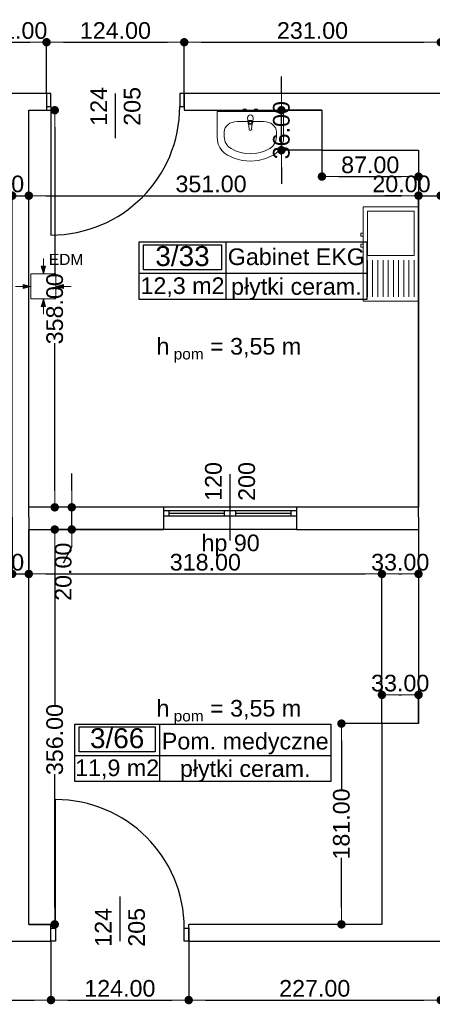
# Model space of a CAD drawing. Header units: millimetres. Extents: x -175445 to -20415, y -559200 to 231527.
# Tile 182 of 256: x -113392 to -109677, y -105187 to -96310. Entities that reach past the tile are written whole.
import ezdxf
from ezdxf.enums import TextEntityAlignment as Align

# ---------------------------------------------------------------- set-up
doc = ezdxf.new("R2010")
doc.units = ezdxf.units.MM
doc.header["$MEASUREMENT"] = 0
for name, color, linetype in [('Drzwi', 7, 'Continuous'), ('Linia', 7, 'Continuous'), ('Obiekt', 7, 'Continuous'), ('Okno', 7, 'Continuous'), ('Strefa', 7, 'Continuous'), ('Słup', 7, 'Continuous'), ('Tekst', 7, 'Continuous'), ('Wymiary', 63, 'Continuous'), ('Ściana', 7, 'Continuous')]:
    doc.layers.add(name, color=color, linetype=linetype)
doc.styles.add('Arial', font='txt')
doc.styles.add('Times new roman', font='txt')
doc.dimstyles.new('GENERATED_STYLE__1', dxfattribs={"dimtxt": 150, "dimasz": 152, "dimexe": 0.18, "dimexo": 0, "dimgap": 0.09, "dimtad": 1, "dimtih": 1, "dimtoh": 1, "dimlfac": 0.1, "dimzin": 0, "dimdsep": 46, "dimtxsty": 'Arial', "dimblk": 'ARROWHEAD_11', "dimblk1": 'ARROWHEAD_11', "dimblk2": 'ARROWHEAD_11', "dimcen": 0.09, "dimclrd": 114, "dimclre": 114, "dimclrt": 114, "dimazin": 0, "dimtfac": 1, "dimtdec": 4, "dimtmove": 0, "dimatfit": 3, "dimfxl": 1, "dimtolj": 1, "dimtzin": 0, "dimarcsym": 0})
doc.dimstyles.new('GENERATED_STYLE__3', dxfattribs={"dimtxt": 150, "dimasz": 152, "dimexe": 0.18, "dimexo": 0, "dimgap": 0.09, "dimtad": 1, "dimlfac": 0.1, "dimzin": 0, "dimdsep": 46, "dimtxsty": 'Arial', "dimblk": 'ARROWHEAD_11', "dimblk1": 'ARROWHEAD_11', "dimblk2": 'ARROWHEAD_11', "dimcen": 0.09, "dimclrd": 114, "dimclre": 114, "dimclrt": 114, "dimazin": 0, "dimtfac": 1, "dimtdec": 4, "dimtmove": 2, "dimatfit": 3, "dimfxl": 1, "dimtolj": 1, "dimtzin": 0, "dimarcsym": 0})

# ---------------------------------------------------------------- blocks, each defined once
blk = doc.blocks.new('Gabinet EKG_3_33_35', base_point=(-105844.2, 30319.6))
at = {"layer": 'Strefa'}
for p, q in [((-106623.2, 30602.5), (-104572.7, 30602.5)), ((-106623.2, 30083.9), (-106623.2, 30602.5)), ((-106584.3, 30576.6), (-105883.1, 30576.6)), ((-106584.3, 30350.3), (-106584.3, 30576.6)), ((-105883.1, 30576.6), (-105883.1, 30350.3)), ((-105844.2, 30602.5), (-105844.2, 30083.9)), ((-104572.7, 30602.5), (-104572.7, 30083.9)), ((-106623.2, 30319.6), (-104572.7, 30319.6)), ((-105883.1, 30350.3), (-106584.3, 30350.3)), ((-104572.7, 30083.9), (-106623.2, 30083.9))]:
    blk.add_line(p, q, dxfattribs=at)
at = {"layer": 'Strefa', "style": 'Arial'}
for tag, height, p in [('ROOM_NUMBER', 180, (-106233.7, 30474.6)), ('ROOM_NAME', 150, (-105208.4, 30468.4)), ('ROOM_CALC_AREA', 150, (-106233.7, 30207.6)), ('floor_f', 150, (-105208.4, 30200.5))]:
    blk.add_attdef(tag, text='', height=height, dxfattribs=at).set_placement(p, align=Align.MIDDLE_CENTER)
blk = doc.blocks.new('Pom. medyczne_3_66_68', base_point=(-106440.6, 25973))
at = {"layer": 'Strefa'}
for p, q in [((-107203.8, 26255.8), (-104896.9, 26255.8)), ((-107203.8, 25737.2), (-107203.8, 26255.8)), ((-107165.7, 26229.9), (-106478.8, 26229.9)), ((-107165.7, 26003.6), (-107165.7, 26229.9)), ((-106478.8, 26229.9), (-106478.8, 26003.6)), ((-106440.6, 26255.8), (-106440.6, 25737.2)), ((-104896.9, 26255.8), (-104896.9, 25737.2)), ((-107203.8, 25973), (-104896.9, 25973)), ((-106478.8, 26003.6), (-107165.7, 26003.6)), ((-104896.9, 25737.2), (-107203.8, 25737.2))]:
    blk.add_line(p, q, dxfattribs=at)
at = {"layer": 'Strefa', "style": 'Arial'}
for tag, height, p in [('ROOM_NUMBER', 180, (-106822.2, 26127.9)), ('ROOM_NAME', 150, (-105668.8, 26101.4)), ('ROOM_CALC_AREA', 150, (-106822.2, 25860.9)), ('floor_f', 150, (-105668.8, 25853.9))]:
    blk.add_attdef(tag, text='', height=height, dxfattribs=at).set_placement(p, align=Align.MIDDLE_CENTER)
blk = doc.blocks.new('ARROWHEAD_11')
at = {"color": 0, "linetype": 'Continuous', "lineweight": 0}
blk.add_line((0, 0), (-1, 0), dxfattribs=at)
at = {"color": 0, "linetype": 'Continuous', "lineweight": 0, "const_width": 0.25, "flags": 128}
blk.add_lwpolyline([(-0.125, 0, 1), (0.125, 0, 1)], format="xyb", close=True, dxfattribs=at)
blk = doc.blocks.new('*D3596')
at = {"layer": 'Defpoints', "color": 0}
for p in [(-113150.7, -96513.6), (-113660.7, -96976.6), (-113150.7, -96976.6)]:
    blk.add_point(p, dxfattribs=at)
at = {"layer": 'Wymiary', "color": 114, "lineweight": -2}
for p, q in [((-113660.7, -96976.6), (-113660.7, -96513.5)), ((-113508.7, -96513.6), (-113302.7, -96513.6)), ((-113150.7, -96976.6), (-113150.7, -96513.5))]:
    blk.add_line(p, q, dxfattribs=at)
at = {"layer": 'Wymiary', "color": 114, "lineweight": -2, "xscale": 152, "yscale": 152, "zscale": 152, "rotation": 180}
blk.add_blockref('ARROWHEAD_11', (-113660.7, -96513.6), dxfattribs=at)
at = {"layer": 'Wymiary', "color": 114, "lineweight": -2, "xscale": 152, "yscale": 152, "zscale": 152}
blk.add_blockref('ARROWHEAD_11', (-113150.7, -96513.6), dxfattribs=at)
at = {"layer": 'Wymiary', "color": 114, "lineweight": 13, "insert": (-113405.7, -96408.6), "char_height": 150, "attachment_point": 5, "style": 'Arial'}
blk.add_mtext('\\A1;51.00', dxfattribs=at)
blk = doc.blocks.new('*D3597')
at = {"layer": 'Defpoints', "color": 0}
for p in [(-111910.7, -96513.6), (-113150.7, -96976.6), (-111910.7, -96976.6)]:
    blk.add_point(p, dxfattribs=at)
at = {"layer": 'Wymiary', "color": 114, "lineweight": -2}
for p, q in [((-113150.7, -96976.6), (-113150.7, -96513.5)), ((-112998.7, -96513.6), (-112062.7, -96513.6)), ((-111910.7, -96976.6), (-111910.7, -96513.5))]:
    blk.add_line(p, q, dxfattribs=at)
at = {"layer": 'Wymiary', "color": 114, "lineweight": -2, "xscale": 152, "yscale": 152, "zscale": 152, "rotation": 180}
blk.add_blockref('ARROWHEAD_11', (-113150.7, -96513.6), dxfattribs=at)
at = {"layer": 'Wymiary', "color": 114, "lineweight": -2, "xscale": 152, "yscale": 152, "zscale": 152}
blk.add_blockref('ARROWHEAD_11', (-111910.7, -96513.6), dxfattribs=at)
at = {"layer": 'Wymiary', "color": 114, "lineweight": 13, "insert": (-112530.7, -96408.6), "char_height": 150, "attachment_point": 5, "style": 'Arial'}
blk.add_mtext('\\A1;124.00', dxfattribs=at)
blk = doc.blocks.new('*D3598')
at = {"layer": 'Defpoints', "color": 0}
for p in [(-109600.7, -96513.6), (-111910.7, -96976.6), (-109600.7, -96976.6)]:
    blk.add_point(p, dxfattribs=at)
at = {"layer": 'Wymiary', "color": 114, "lineweight": -2}
for p, q in [((-111910.7, -96976.6), (-111910.7, -96513.5)), ((-111758.7, -96513.6), (-109752.7, -96513.6)), ((-109600.7, -96976.6), (-109600.7, -96513.5))]:
    blk.add_line(p, q, dxfattribs=at)
at = {"layer": 'Wymiary', "color": 114, "lineweight": -2, "xscale": 152, "yscale": 152, "zscale": 152, "rotation": 180}
blk.add_blockref('ARROWHEAD_11', (-111910.7, -96513.6), dxfattribs=at)
at = {"layer": 'Wymiary', "color": 114, "lineweight": -2, "xscale": 152, "yscale": 152, "zscale": 152}
blk.add_blockref('ARROWHEAD_11', (-109600.7, -96513.6), dxfattribs=at)
at = {"layer": 'Wymiary', "color": 114, "lineweight": 13, "insert": (-110755.7, -96408.6), "char_height": 150, "attachment_point": 5, "style": 'Arial'}
blk.add_mtext('\\A1;231.00', dxfattribs=at)
blk = doc.blocks.new('*D3632')
at = {"layer": 'Defpoints', "color": 0}
for p in [(-113310.7, -97896.9), (-113460.7, -100796.6), (-113310.7, -100796.6)]:
    blk.add_point(p, dxfattribs=at)
at = {"layer": 'Wymiary', "color": 114, "lineweight": -2}
for p, q in [((-113612.7, -97896.9), (-113764.7, -97896.9)), ((-113460.7, -100796.6), (-113460.7, -97896.7)), ((-113460.7, -97896.9), (-113310.7, -97896.9)), ((-113310.7, -100796.6), (-113310.7, -97896.7)), ((-113158.7, -97896.9), (-113006.7, -97896.9))]:
    blk.add_line(p, q, dxfattribs=at)
at = {"layer": 'Wymiary', "color": 114, "lineweight": -2, "xscale": 152, "yscale": 152, "zscale": 152}
blk.add_blockref('ARROWHEAD_11', (-113460.7, -97896.9), dxfattribs=at)
at = {"layer": 'Wymiary', "color": 114, "lineweight": -2, "xscale": 152, "yscale": 152, "zscale": 152, "rotation": 180}
blk.add_blockref('ARROWHEAD_11', (-113310.7, -97896.9), dxfattribs=at)
at = {"layer": 'Wymiary', "color": 114, "lineweight": 13, "insert": (-113614.6, -97791.9), "char_height": 150, "attachment_point": 5, "style": 'Arial'}
blk.add_mtext('\\A1;15.00', dxfattribs=at)
blk = doc.blocks.new('*D3633')
at = {"layer": 'Defpoints', "color": 0}
for p in [(-109800.7, -97896.9), (-113310.7, -100796.6), (-109800.7, -100796.6)]:
    blk.add_point(p, dxfattribs=at)
at = {"layer": 'Wymiary', "color": 114, "lineweight": -2}
for p, q in [((-113310.7, -100796.6), (-113310.7, -97896.7)), ((-113158.7, -97896.9), (-109952.7, -97896.9)), ((-109800.7, -100796.6), (-109800.7, -97896.7))]:
    blk.add_line(p, q, dxfattribs=at)
at = {"layer": 'Wymiary', "color": 114, "lineweight": -2, "xscale": 152, "yscale": 152, "zscale": 152, "rotation": 180}
blk.add_blockref('ARROWHEAD_11', (-113310.7, -97896.9), dxfattribs=at)
at = {"layer": 'Wymiary', "color": 114, "lineweight": -2, "xscale": 152, "yscale": 152, "zscale": 152}
blk.add_blockref('ARROWHEAD_11', (-109800.7, -97896.9), dxfattribs=at)
at = {"layer": 'Wymiary', "color": 114, "lineweight": 13, "insert": (-111669.6, -97791.9), "char_height": 150, "attachment_point": 5, "style": 'Arial'}
blk.add_mtext('\\A1;351.00', dxfattribs=at)
blk = doc.blocks.new('*D3634')
at = {"layer": 'Defpoints', "color": 0}
for p in [(-109600.7, -97896.9), (-109800.7, -100796.6), (-109600.7, -100796.6)]:
    blk.add_point(p, dxfattribs=at)
at = {"layer": 'Wymiary', "color": 114, "lineweight": -2}
for p, q in [((-109952.7, -97896.9), (-110104.7, -97896.9)), ((-109800.7, -100796.6), (-109800.7, -97896.7)), ((-109800.7, -97896.9), (-109600.7, -97896.9)), ((-109600.7, -100796.6), (-109600.7, -97896.7)), ((-109448.7, -97896.9), (-109296.7, -97896.9))]:
    blk.add_line(p, q, dxfattribs=at)
at = {"layer": 'Wymiary', "color": 114, "lineweight": -2, "xscale": 152, "yscale": 152, "zscale": 152}
blk.add_blockref('ARROWHEAD_11', (-109800.7, -97896.9), dxfattribs=at)
at = {"layer": 'Wymiary', "color": 114, "lineweight": -2, "xscale": 152, "yscale": 152, "zscale": 152, "rotation": 180}
blk.add_blockref('ARROWHEAD_11', (-109600.7, -97896.9), dxfattribs=at)
at = {"layer": 'Wymiary', "color": 114, "lineweight": 13, "insert": (-109954.6, -97791.9), "char_height": 150, "attachment_point": 5, "style": 'Arial'}
blk.add_mtext('\\A1;20.00', dxfattribs=at)
blk = doc.blocks.new('*D3654')
at = {"layer": 'Defpoints', "color": 0}
for p in [(-111035.5, -97126.6), (-110670.7, -97126.6), (-110670.7, -97486.6)]:
    blk.add_point(p, dxfattribs=at)
at = {"layer": 'Wymiary', "color": 114, "lineweight": -2}
for p, q in [((-111035.5, -96974.6), (-111035.5, -96822.6)), ((-110670.7, -97126.6), (-111035.7, -97126.6)), ((-111035.5, -97486.6), (-111035.5, -97126.6)), ((-110670.7, -97486.6), (-111035.7, -97486.6)), ((-111035.5, -97638.6), (-111035.5, -97790.6))]:
    blk.add_line(p, q, dxfattribs=at)
at = {"layer": 'Wymiary', "color": 114, "lineweight": -2, "xscale": 152, "yscale": 152, "zscale": 152}
for p, rotation in [((-111035.5, -97126.6), 270), ((-111035.5, -97486.6), 90)]:
    blk.add_blockref('ARROWHEAD_11', p, dxfattribs=dict(at, rotation=rotation))
at = {"layer": 'Wymiary', "color": 114, "lineweight": 13, "insert": (-111035.5, -97306.6), "char_height": 150, "attachment_point": 5, "rotation": 90, "style": 'Arial'}
blk.add_mtext('\\A1;36.00', dxfattribs=at)
blk = doc.blocks.new('*D3655')
at = {"layer": 'Defpoints', "color": 0}
for p in [(-110670.7, -97486.6), (-109800.7, -97486.6), (-109800.7, -97724.6)]:
    blk.add_point(p, dxfattribs=at)
at = {"layer": 'Wymiary', "color": 114, "lineweight": -2}
for p, q in [((-110670.7, -97486.6), (-110670.7, -97724.8)), ((-109800.7, -97486.6), (-109800.7, -97724.8)), ((-110518.7, -97724.6), (-109952.7, -97724.6))]:
    blk.add_line(p, q, dxfattribs=at)
at = {"layer": 'Wymiary', "color": 114, "lineweight": -2, "xscale": 152, "yscale": 152, "zscale": 152, "rotation": 180}
blk.add_blockref('ARROWHEAD_11', (-110670.7, -97724.6), dxfattribs=at)
at = {"layer": 'Wymiary', "color": 114, "lineweight": -2, "xscale": 152, "yscale": 152, "zscale": 152}
blk.add_blockref('ARROWHEAD_11', (-109800.7, -97724.6), dxfattribs=at)
at = {"layer": 'Wymiary', "color": 114, "lineweight": 13, "insert": (-110235.7, -97619.6), "char_height": 150, "attachment_point": 5, "style": 'Arial'}
blk.add_mtext('\\A1;87.00', dxfattribs=at)
blk = doc.blocks.new('*D3682')
at = {"layer": 'Defpoints', "color": 0}
for p in [(-113460.7, -100796.6), (-113310.7, -100796.6), (-113310.7, -101307.3)]:
    blk.add_point(p, dxfattribs=at)
at = {"layer": 'Wymiary', "color": 114, "lineweight": -2}
for p, q in [((-113460.7, -100796.6), (-113460.7, -101307.5)), ((-113310.7, -100796.6), (-113310.7, -101307.5)), ((-113612.7, -101307.3), (-113764.7, -101307.3)), ((-113460.7, -101307.3), (-113310.7, -101307.3)), ((-113158.7, -101307.3), (-113006.7, -101307.3))]:
    blk.add_line(p, q, dxfattribs=at)
at = {"layer": 'Wymiary', "color": 114, "lineweight": -2, "xscale": 152, "yscale": 152, "zscale": 152}
blk.add_blockref('ARROWHEAD_11', (-113460.7, -101307.3), dxfattribs=at)
at = {"layer": 'Wymiary', "color": 114, "lineweight": -2, "xscale": 152, "yscale": 152, "zscale": 152, "rotation": 180}
blk.add_blockref('ARROWHEAD_11', (-113310.7, -101307.3), dxfattribs=at)
at = {"layer": 'Wymiary', "color": 114, "lineweight": 13, "insert": (-113614.6, -101202.3), "char_height": 150, "attachment_point": 5, "style": 'Arial'}
blk.add_mtext('\\A1;15.00', dxfattribs=at)
blk = doc.blocks.new('*D3683')
at = {"layer": 'Defpoints', "color": 0}
for p in [(-113310.7, -100796.6), (-110130.7, -101307.3), (-110130.7, -102656.6)]:
    blk.add_point(p, dxfattribs=at)
at = {"layer": 'Wymiary', "color": 114, "lineweight": -2}
for p, q in [((-113310.7, -100796.6), (-113310.7, -101307.5)), ((-113158.7, -101307.3), (-110282.7, -101307.3)), ((-110130.7, -102656.6), (-110130.7, -101307.1))]:
    blk.add_line(p, q, dxfattribs=at)
at = {"layer": 'Wymiary', "color": 114, "lineweight": -2, "xscale": 152, "yscale": 152, "zscale": 152, "rotation": 180}
blk.add_blockref('ARROWHEAD_11', (-113310.7, -101307.3), dxfattribs=at)
at = {"layer": 'Wymiary', "color": 114, "lineweight": -2, "xscale": 152, "yscale": 152, "zscale": 152}
blk.add_blockref('ARROWHEAD_11', (-110130.7, -101307.3), dxfattribs=at)
at = {"layer": 'Wymiary', "color": 114, "lineweight": 13, "insert": (-111720.7, -101202.3), "char_height": 150, "attachment_point": 5, "style": 'Arial'}
blk.add_mtext('\\A1;318.00', dxfattribs=at)
blk = doc.blocks.new('*D3684')
at = {"layer": 'Defpoints', "color": 0}
for p in [(-109800.7, -100796.6), (-109800.7, -101307.3), (-110130.7, -102656.6)]:
    blk.add_point(p, dxfattribs=at)
at = {"layer": 'Wymiary', "color": 114, "lineweight": -2}
for p, q in [((-109800.7, -100796.6), (-109800.7, -101307.5)), ((-110130.7, -102656.6), (-110130.7, -101307.1)), ((-109978.7, -101307.3), (-109952.7, -101307.3))]:
    blk.add_line(p, q, dxfattribs=at)
at = {"layer": 'Wymiary', "color": 114, "lineweight": -2, "xscale": 152, "yscale": 152, "zscale": 152, "rotation": 180}
blk.add_blockref('ARROWHEAD_11', (-110130.7, -101307.3), dxfattribs=at)
at = {"layer": 'Wymiary', "color": 114, "lineweight": -2, "xscale": 152, "yscale": 152, "zscale": 152}
blk.add_blockref('ARROWHEAD_11', (-109800.7, -101307.3), dxfattribs=at)
at = {"layer": 'Wymiary', "color": 114, "lineweight": 13, "insert": (-109965.7, -101202.3), "char_height": 150, "attachment_point": 5, "style": 'Arial'}
blk.add_mtext('\\A1;33.00', dxfattribs=at)
blk = doc.blocks.new('*D3716')
at = {"layer": 'Defpoints', "color": 0}
for p in [(-113076.9, -100906.6), (-111455.7, -100906.6), (-113310.7, -104466.6)]:
    blk.add_point(p, dxfattribs=at)
at = {"layer": 'Wymiary', "color": 114, "lineweight": -2}
for p, q in [((-111455.7, -100906.6), (-113077.1, -100906.6)), ((-113076.9, -101058.6), (-113076.9, -102489.3)), ((-113076.9, -104314.6), (-113076.9, -103111.6)), ((-113310.7, -104466.6), (-113076.7, -104466.6))]:
    blk.add_line(p, q, dxfattribs=at)
at = {"layer": 'Wymiary', "color": 114, "lineweight": -2, "xscale": 152, "yscale": 152, "zscale": 152}
for p, rotation in [((-113076.9, -100906.6), 90), ((-113076.9, -104466.6), 270)]:
    blk.add_blockref('ARROWHEAD_11', p, dxfattribs=dict(at, rotation=rotation))
at = {"layer": 'Wymiary', "color": 114, "lineweight": 13, "insert": (-113076.9, -102800.4), "char_height": 150, "attachment_point": 5, "rotation": 90, "style": 'Arial'}
blk.add_mtext('\\A1;356.00', dxfattribs=at)
blk = doc.blocks.new('*D3717')
at = {"layer": 'Defpoints', "color": 0}
for p in [(-112923.6, -100706.6), (-111455.7, -100706.6), (-111455.7, -100906.6)]:
    blk.add_point(p, dxfattribs=at)
at = {"layer": 'Wymiary', "color": 114, "lineweight": -2}
for p, q in [((-112923.6, -100554.6), (-112923.6, -100402.6)), ((-111455.7, -100706.6), (-112923.7, -100706.6)), ((-112923.6, -100906.6), (-112923.6, -100706.6)), ((-111455.7, -100906.6), (-112923.7, -100906.6)), ((-112923.6, -101058.6), (-113000.2, -101210.6))]:
    blk.add_line(p, q, dxfattribs=at)
at = {"layer": 'Wymiary', "color": 114, "lineweight": -2, "xscale": 152, "yscale": 152, "zscale": 152}
for p, rotation in [((-112923.6, -100706.6), 270), ((-112923.6, -100906.6), 90)]:
    blk.add_blockref('ARROWHEAD_11', p, dxfattribs=dict(at, rotation=rotation))
at = {"layer": 'Wymiary', "color": 114, "lineweight": 13, "insert": (-113000.2, -101287.3), "char_height": 150, "attachment_point": 5, "rotation": 90, "style": 'Arial'}
blk.add_mtext('\\A1;20.00', dxfattribs=at)
blk = doc.blocks.new('*D3718')
at = {"layer": 'Defpoints', "color": 0}
for p in [(-113310.7, -97126.6), (-113076.9, -97126.6), (-111455.7, -100706.6)]:
    blk.add_point(p, dxfattribs=at)
at = {"layer": 'Wymiary', "color": 114, "lineweight": -2}
for p, q in [((-113310.7, -97126.6), (-113076.7, -97126.6)), ((-113076.9, -97278.6), (-113076.9, -98605.5)), ((-113076.9, -100554.6), (-113076.9, -99227.7)), ((-111455.7, -100706.6), (-113077.1, -100706.6))]:
    blk.add_line(p, q, dxfattribs=at)
at = {"layer": 'Wymiary', "color": 114, "lineweight": -2, "xscale": 152, "yscale": 152, "zscale": 152}
for p, rotation in [((-113076.9, -97126.6), 90), ((-113076.9, -100706.6), 270)]:
    blk.add_blockref('ARROWHEAD_11', p, dxfattribs=dict(at, rotation=rotation))
at = {"layer": 'Wymiary', "color": 114, "lineweight": 13, "insert": (-113076.9, -98916.6), "char_height": 150, "attachment_point": 5, "rotation": 90, "style": 'Arial'}
blk.add_mtext('\\A1;358.00', dxfattribs=at)
blk = doc.blocks.new('*D3719')
at = {"layer": 'Defpoints', "color": 0}
for p in [(-109800.7, -102397.4), (-110130.7, -102656.6), (-109800.7, -102656.6)]:
    blk.add_point(p, dxfattribs=at)
at = {"layer": 'Wymiary', "color": 114, "lineweight": -2}
for p, q in [((-110130.7, -102656.6), (-110130.7, -102397.2)), ((-109978.7, -102397.4), (-109952.7, -102397.4)), ((-109800.7, -102656.6), (-109800.7, -102397.2))]:
    blk.add_line(p, q, dxfattribs=at)
at = {"layer": 'Wymiary', "color": 114, "lineweight": -2, "xscale": 152, "yscale": 152, "zscale": 152, "rotation": 180}
blk.add_blockref('ARROWHEAD_11', (-110130.7, -102397.4), dxfattribs=at)
at = {"layer": 'Wymiary', "color": 114, "lineweight": -2, "xscale": 152, "yscale": 152, "zscale": 152}
blk.add_blockref('ARROWHEAD_11', (-109800.7, -102397.4), dxfattribs=at)
at = {"layer": 'Wymiary', "color": 114, "lineweight": 13, "insert": (-109965.7, -102292.4), "char_height": 150, "attachment_point": 5, "style": 'Arial'}
blk.add_mtext('\\A1;33.00', dxfattribs=at)
blk = doc.blocks.new('*D3720')
at = {"layer": 'Defpoints', "color": 0}
for p in [(-110495.1, -102656.6), (-110130.7, -102656.6), (-110130.7, -104466.6)]:
    blk.add_point(p, dxfattribs=at)
at = {"layer": 'Wymiary', "color": 114, "lineweight": -2}
for p, q in [((-110130.7, -102656.6), (-110495.2, -102656.6)), ((-110495.1, -102808.6), (-110495.1, -103257.5)), ((-110495.1, -104314.6), (-110495.1, -103865.7)), ((-110130.7, -104466.6), (-110495.2, -104466.6))]:
    blk.add_line(p, q, dxfattribs=at)
at = {"layer": 'Wymiary', "color": 114, "lineweight": -2, "xscale": 152, "yscale": 152, "zscale": 152}
for p, rotation in [((-110495.1, -102656.6), 90), ((-110495.1, -104466.6), 270)]:
    blk.add_blockref('ARROWHEAD_11', p, dxfattribs=dict(at, rotation=rotation))
at = {"layer": 'Wymiary', "color": 114, "lineweight": 13, "insert": (-110495.1, -103561.6), "char_height": 150, "attachment_point": 5, "rotation": 90, "style": 'Arial'}
blk.add_mtext('\\A1;181.00', dxfattribs=at)
blk = doc.blocks.new('*D3751')
at = {"layer": 'Defpoints', "color": 0}
for p in [(-121810.7, -104616.6), (-113110.7, -104616.6), (-113110.7, -105149.3)]:
    blk.add_point(p, dxfattribs=at)
at = {"layer": 'Wymiary', "color": 114, "lineweight": -2}
for p, q in [((-121810.7, -104616.6), (-121810.7, -105149.5)), ((-113110.7, -104616.6), (-113110.7, -105149.5)), ((-121658.7, -105149.3), (-113262.7, -105149.3))]:
    blk.add_line(p, q, dxfattribs=at)
at = {"layer": 'Wymiary', "color": 114, "lineweight": -2, "xscale": 152, "yscale": 152, "zscale": 152, "rotation": 180}
blk.add_blockref('ARROWHEAD_11', (-121810.7, -105149.3), dxfattribs=at)
at = {"layer": 'Wymiary', "color": 114, "lineweight": -2, "xscale": 152, "yscale": 152, "zscale": 152}
blk.add_blockref('ARROWHEAD_11', (-113110.7, -105149.3), dxfattribs=at)
at = {"layer": 'Wymiary', "color": 114, "lineweight": 13, "insert": (-117460.7, -105044.3), "char_height": 150, "attachment_point": 5, "style": 'Arial'}
blk.add_mtext('\\A1;870.00', dxfattribs=at)
blk = doc.blocks.new('*D3752')
at = {"layer": 'Defpoints', "color": 0}
for p in [(-113110.7, -104616.6), (-111870.7, -104616.6), (-111870.7, -105149.3)]:
    blk.add_point(p, dxfattribs=at)
at = {"layer": 'Wymiary', "color": 114, "lineweight": -2}
for p, q in [((-113110.7, -104616.6), (-113110.7, -105149.5)), ((-111870.7, -104616.6), (-111870.7, -105149.5)), ((-112958.7, -105149.3), (-112022.7, -105149.3))]:
    blk.add_line(p, q, dxfattribs=at)
at = {"layer": 'Wymiary', "color": 114, "lineweight": -2, "xscale": 152, "yscale": 152, "zscale": 152, "rotation": 180}
blk.add_blockref('ARROWHEAD_11', (-113110.7, -105149.3), dxfattribs=at)
at = {"layer": 'Wymiary', "color": 114, "lineweight": -2, "xscale": 152, "yscale": 152, "zscale": 152}
blk.add_blockref('ARROWHEAD_11', (-111870.7, -105149.3), dxfattribs=at)
at = {"layer": 'Wymiary', "color": 114, "lineweight": 13, "insert": (-112490.7, -105044.3), "char_height": 150, "attachment_point": 5, "style": 'Arial'}
blk.add_mtext('\\A1;124.00', dxfattribs=at)
blk = doc.blocks.new('*D3753')
at = {"layer": 'Defpoints', "color": 0}
for p in [(-111870.7, -104616.6), (-109600.7, -104616.6), (-109600.7, -105149.3)]:
    blk.add_point(p, dxfattribs=at)
at = {"layer": 'Wymiary', "color": 114, "lineweight": -2}
for p, q in [((-111870.7, -104616.6), (-111870.7, -105149.5)), ((-109600.7, -104616.6), (-109600.7, -105149.5)), ((-111718.7, -105149.3), (-109752.7, -105149.3))]:
    blk.add_line(p, q, dxfattribs=at)
at = {"layer": 'Wymiary', "color": 114, "lineweight": -2, "xscale": 152, "yscale": 152, "zscale": 152, "rotation": 180}
blk.add_blockref('ARROWHEAD_11', (-111870.7, -105149.3), dxfattribs=at)
at = {"layer": 'Wymiary', "color": 114, "lineweight": -2, "xscale": 152, "yscale": 152, "zscale": 152}
blk.add_blockref('ARROWHEAD_11', (-109600.7, -105149.3), dxfattribs=at)
at = {"layer": 'Wymiary', "color": 114, "lineweight": 13, "insert": (-110735.7, -105044.3), "char_height": 150, "attachment_point": 5, "style": 'Arial'}
blk.add_mtext('\\A1;227.00', dxfattribs=at)

msp = doc.modelspace()

# ---------------------------------------------------------------- hatches: boundary and pattern name
at = {"layer": 'Linia', "linetype": 'Continuous', "lineweight": 13}
for points in [[(-113179.232, -98602.548), (-113160.388, -98532.597), (-113197.888, -98532.547)], [(-113292.182, -98715.048), (-113362.158, -98696.298), (-113362.158, -98733.798)], [(-113066.882, -98715.048), (-112996.906, -98733.798), (-112996.906, -98696.298)], [(-113179.232, -98827.548), (-113197.888, -98897.549), (-113160.388, -98897.499)]]:
    msp.add_hatch(color=150, dxfattribs=at).paths.add_polyline_path(points)

# ---------------------------------------------------------------- linework, layer by layer
at = {"layer": 'Drzwi'}
for p, q in [((-113110.722, -96976.604), (-113150.722, -96976.604)), ((-113150.722, -96976.604), (-113150.722, -97091.604)), ((-113150.722, -96976.604), (-113150.722, -97091.604)), ((-113110.722, -97091.604), (-113110.722, -96976.604)), ((-111910.722, -96976.604), (-111950.722, -96976.604)), ((-111950.722, -96976.604), (-111950.722, -97091.604)), ((-111910.722, -97091.604), (-111910.722, -96976.604)), ((-111910.722, -96976.604), (-111910.722, -97091.604)), ((-113150.722, -97091.604), (-113110.722, -97091.604)), ((-113110.722, -97091.604), (-113110.722, -98251.604)), ((-111950.722, -97091.604), (-111910.722, -97091.604)), ((-113070.722, -104501.604), (-113070.722, -103341.604)), ((-113110.722, -104501.604), (-113070.722, -104501.604)), ((-113110.722, -104616.604), (-113110.722, -104501.604)), ((-113110.722, -104616.604), (-113110.722, -104501.604)), ((-113070.722, -104501.604), (-113070.722, -104616.604)), ((-111910.722, -104616.604), (-111910.722, -104501.604)), ((-111910.722, -104501.604), (-111870.722, -104501.604)), ((-111870.722, -104501.604), (-111870.722, -104616.604)), ((-111870.722, -104616.604), (-111870.722, -104501.604)), ((-113070.722, -104616.604), (-113110.722, -104616.604)), ((-111870.722, -104616.604), (-111910.722, -104616.604))]:
    msp.add_line(p, q, dxfattribs=at)
for centre, start, end in [((-113110.722, -97091.604), 270, 0), ((-113070.722, -104501.604), 0, 90)]:
    msp.add_arc(centre, 1160, start, end, dxfattribs=at)
at = {"layer": 'Linia', "color": 150, "lineweight": 13}
for p, q in [((-113179.232, -98602.548), (-113197.888, -98532.547)), ((-113197.888, -98532.547), (-113160.388, -98532.597)), ((-113179.232, -98602.548), (-113160.388, -98532.597)), ((-113179.046, -98463.658), (-113179.138, -98532.572)), ((-113066.882, -98602.698), (-113291.882, -98602.698)), ((-113291.882, -98602.698), (-113291.882, -98827.398)), ((-113066.882, -98827.398), (-113066.882, -98602.698)), ((-113292.182, -98715.048), (-113362.158, -98696.298)), ((-113362.158, -98733.798), (-113362.158, -98696.298)), ((-113066.882, -98715.048), (-112996.906, -98696.298)), ((-112996.906, -98696.298), (-112996.906, -98733.798)), ((-113431.073, -98715.048), (-113362.158, -98715.048)), ((-113292.182, -98715.048), (-113362.158, -98733.798)), ((-113066.882, -98715.048), (-112996.906, -98733.798)), ((-112927.991, -98715.048), (-112996.906, -98715.048)), ((-113291.882, -98827.698), (-113066.882, -98827.698)), ((-113179.232, -98827.548), (-113197.888, -98897.549)), ((-113179.232, -98827.548), (-113160.388, -98897.499)), ((-113160.388, -98897.499), (-113197.888, -98897.549)), ((-113179.046, -98966.439), (-113179.138, -98897.524))]:
    msp.add_line(p, q, dxfattribs=at)
at = {"layer": 'Obiekt'}
for p, q in [((-112530.722, -97377.983), (-112530.722, -96976.604)), ((-111498.851, -100406.604), (-111498.851, -101006.604)), ((-112490.722, -104215.226), (-112490.722, -104616.604))]:
    msp.add_line(p, q, dxfattribs=at)
at = {"layer": 'Obiekt', "color": 8, "lineweight": 5}
for p, q in [((-111615.411, -97136.604), (-111615.411, -97365.695)), ((-111015.411, -97136.604), (-111615.411, -97136.604)), ((-111351.911, -97116.604), (-111378.911, -97116.604)), ((-111378.911, -97116.604), (-111378.911, -97136.604)), ((-111378.911, -97136.604), (-111351.911, -97136.604)), ((-111351.911, -97136.604), (-111351.911, -97116.604)), ((-111340.411, -97193.923), (-111336.411, -97235.875)), ((-111294.411, -97235.875), (-111290.411, -97193.923)), ((-111251.911, -97116.604), (-111278.911, -97116.604)), ((-111278.911, -97116.604), (-111278.911, -97136.604)), ((-111278.911, -97136.604), (-111251.911, -97136.604)), ((-111251.911, -97136.604), (-111251.911, -97116.604)), ((-111015.411, -97365.695), (-111015.411, -97136.604)), ((-111196.585, -97228.923), (-111434.237, -97228.923)), ((-111333.141, -97245.389), (-111326.511, -97298.323)), ((-111329.011, -97233.704), (-111329.011, -97218.833)), ((-111329.011, -97218.833), (-111301.811, -97218.833)), ((-111304.311, -97298.323), (-111297.681, -97245.389)), ((-111301.811, -97218.833), (-111301.811, -97233.704)), ((-111615.411, -97365.695), (-111612.516, -97399.417)), ((-111550.193, -97319.877), (-111550.193, -97365.695)), ((-111080.628, -97319.877), (-111080.628, -97365.695)), ((-111018.306, -97399.417), (-111015.411, -97365.695)), ((-111612.516, -97399.417), (-111603.924, -97432.062)), ((-111603.924, -97432.062), (-111589.909, -97462.585)), ((-111589.909, -97462.585), (-111570.92, -97490.011)), ((-111059.902, -97490.011), (-111040.912, -97462.585)), ((-111040.912, -97462.585), (-111026.898, -97432.062)), ((-111026.898, -97432.062), (-111018.306, -97399.417)), ((-111570.92, -97490.011), (-111547.563, -97513.465)), ((-111547.563, -97513.465), (-111520.585, -97532.195)), ((-111520.585, -97532.195), (-111455.393, -97562.137)), ((-111175.429, -97562.137), (-111110.237, -97532.195)), ((-111110.237, -97532.195), (-111083.259, -97513.465)), ((-111083.259, -97513.465), (-111059.902, -97490.011)), ((-111455.393, -97562.137), (-111386.372, -97580.435)), ((-111386.372, -97580.435), (-111315.411, -97586.591)), ((-111315.411, -97586.591), (-111244.449, -97580.435)), ((-111244.449, -97580.435), (-111175.429, -97562.137)), ((-110300.722, -98422.617), (-110300.722, -97997.617)), ((-110300.722, -97997.617), (-109800.722, -97997.617)), ((-109800.722, -97997.617), (-109800.722, -98847.617)), ((-110260.722, -98037.617), (-109840.722, -98037.617)), ((-110260.722, -98237.617), (-110260.722, -98037.617)), ((-109840.722, -98037.617), (-109840.722, -98437.617)), ((-110320.722, -98234.117), (-110300.722, -98234.117)), ((-110320.722, -98261.117), (-110320.722, -98234.117)), ((-110300.722, -98261.117), (-110320.722, -98261.117)), ((-110300.722, -98234.117), (-110300.722, -98261.117)), ((-110260.722, -98437.617), (-110260.722, -98237.617)), ((-110320.722, -98334.117), (-110300.722, -98334.117)), ((-110320.722, -98361.117), (-110320.722, -98334.117)), ((-110300.722, -98334.117), (-110300.722, -98361.117)), ((-110300.722, -98361.117), (-110320.722, -98361.117)), ((-110300.722, -98847.617), (-110300.722, -98422.617)), ((-109840.722, -98437.617), (-110260.722, -98437.617)), ((-110260.722, -98477.617), (-110260.722, -98807.617)), ((-110214.055, -98477.617), (-110214.055, -98807.617)), ((-110167.389, -98477.617), (-110167.389, -98807.617)), ((-110120.722, -98477.617), (-110120.722, -98807.617)), ((-110074.055, -98477.617), (-110074.055, -98807.617)), ((-110027.389, -98477.617), (-110027.389, -98807.617)), ((-109980.722, -98477.617), (-109980.722, -98807.617)), ((-109934.055, -98477.617), (-109934.055, -98807.617)), ((-109887.389, -98477.617), (-109887.389, -98807.617)), ((-109840.722, -98477.617), (-109840.722, -98807.617)), ((-109800.722, -98847.617), (-110300.722, -98847.617))]:
    msp.add_line(p, q, dxfattribs=at)
for centre, radius, start, end in [((-111315.411, -97193.923), 25, 0, 180), ((-111315.411, -97233.975), 21.086, 185.1696072, 212.7710254), ((-111315.411, -97233.975), 21.086, 212.7710254, 327.2289746), ((-111315.411, -97233.704), 13.6, 180, 0), ((-111315.411, -97233.975), 21.086, 327.2289746, 354.8303928), ((-111315.411, -97296.932), 11.187, 187.1389248, 352.8610752)]:
    msp.add_arc(centre, radius, start, end, dxfattribs=at)
for centre, major_axis, ratio, start_param, end_param in [((-111434.106, -97319.877), (116.066, 0), 0.78364566, 1.57079633, 3.14159265), ((-111196.715, -97319.877), (116.066, 0), 0.78364566, 0, 1.57079633), ((-111434.263, -97365.695), (0, 121.2), 0.95652174, 1.57079633, 2.64461782), ((-111196.559, -97365.695), (0, 121.2), 0.95652174, 3.63856748, 4.71238898), ((-111315.411, -97136.604), (0, 381.818), 0.95652174, 2.64461781, 3.63856749)]:
    msp.add_ellipse(centre, major_axis=major_axis, ratio=ratio, start_param=start_param, end_param=end_param, dxfattribs=at)
for p in [(-111340.411, -97193.923), (-111333.141, -97245.389), (-111294.411, -97235.875), (-111304.311, -97298.323)]:
    msp.add_point(p, dxfattribs=at)
at = {"layer": 'Okno'}
for p, q in [((-110898.851, -100706.604), (-112098.851, -100706.604)), ((-112098.851, -100736.604), (-112048.851, -100736.604)), ((-112098.851, -100736.604), (-112098.851, -100786.604)), ((-112048.851, -100736.604), (-112048.851, -100786.604)), ((-112048.851, -100736.604), (-111548.851, -100736.604)), ((-111548.851, -100786.604), (-111548.851, -100736.604)), ((-111548.851, -100736.604), (-111498.851, -100736.604)), ((-111498.851, -100736.604), (-111448.851, -100736.604)), ((-111448.851, -100736.604), (-111448.851, -100786.604)), ((-111448.851, -100736.604), (-110948.851, -100736.604)), ((-110948.851, -100786.604), (-110948.851, -100736.604)), ((-110948.851, -100736.604), (-110898.851, -100736.604)), ((-110898.851, -100736.604), (-110898.851, -100786.604)), ((-112048.851, -100786.604), (-112098.851, -100786.604)), ((-111548.851, -100761.604), (-112048.851, -100761.604)), ((-111548.851, -100786.604), (-112048.851, -100786.604)), ((-111498.851, -100786.604), (-111548.851, -100786.604)), ((-111448.851, -100786.604), (-111498.851, -100786.604)), ((-110948.851, -100761.604), (-111448.851, -100761.604)), ((-110948.851, -100786.604), (-111448.851, -100786.604)), ((-110898.851, -100786.604), (-110948.851, -100786.604)), ((-110898.851, -100906.604), (-112098.851, -100906.604))]:
    msp.add_line(p, q, dxfattribs=at)
at = {"layer": 'Słup'}
for p, q in [((-110670.722, -97126.604), (-110670.722, -97486.604)), ((-110670.722, -97486.604), (-109800.722, -97486.604)), ((-110130.722, -102656.604), (-110130.722, -104466.604)), ((-109800.722, -102656.604), (-110130.722, -102656.604))]:
    msp.add_line(p, q, dxfattribs=at)
at = {"layer": 'Ściana'}
for p, q in [((-113150.722, -96976.604), (-113150.722, -97091.604)), ((-111910.722, -96976.604), (-111910.722, -97091.604)), ((-113150.722, -97091.604), (-113150.722, -97126.604)), ((-111910.722, -97091.604), (-111910.722, -97126.604)), ((-112098.851, -100706.604), (-112098.851, -100736.604)), ((-112098.851, -100736.604), (-112098.851, -100786.604)), ((-110898.851, -100706.604), (-110898.851, -100736.604)), ((-110898.851, -100736.604), (-110898.851, -100786.604)), ((-112098.851, -100786.604), (-112098.851, -100906.604)), ((-110898.851, -100786.604), (-110898.851, -100906.604)), ((-113110.722, -104501.604), (-113110.722, -104466.604)), ((-111870.722, -104501.604), (-111870.722, -104466.604)), ((-113110.722, -104616.604), (-113110.722, -104501.604)), ((-111870.722, -104616.604), (-111870.722, -104501.604))]:
    msp.add_line(p, q, dxfattribs=at)
at = {"layer": 'Ściana', "flags": 128}
for points in [[(-113150.722, -96976.604), (-113660.722, -96976.604)], [(-109600.722, -96976.604), (-111910.722, -96976.604)], [(-113310.722, -97126.604), (-113150.722, -97126.604)], [(-113310.722, -100706.604), (-113310.722, -97126.604)], [(-111910.722, -97126.604), (-110670.722, -97126.604)], [(-109800.722, -97486.604), (-109800.722, -100706.604)], [(-112098.851, -100706.604), (-113310.722, -100706.604)], [(-109800.722, -100706.604), (-110898.851, -100706.604)], [(-113310.722, -104466.604), (-113310.722, -100906.604)], [(-113310.722, -100906.604), (-112098.851, -100906.604)], [(-110898.851, -100906.604), (-109800.722, -100906.604)], [(-109800.722, -100906.604), (-109800.722, -102656.604)], [(-113110.722, -104466.604), (-113310.722, -104466.604)], [(-110130.722, -104466.604), (-111870.722, -104466.604)], [(-121810.722, -104616.604), (-113110.722, -104616.604)], [(-111870.722, -104616.604), (-109600.722, -104616.604)]]:
    msp.add_lwpolyline(points, dxfattribs=at)

# ---------------------------------------------------------------- block references
at = {"layer": 'Strefa'}
ref = msp.add_blockref('Gabinet EKG_3_33_35', (-111536.937, -98596.257), dxfattribs=at)
ref.add_attrib('ROOM_NAME', 'Gabinet EKG', dxfattribs={"color": 7, "height": 150, "style": 'Arial'}).set_placement((-110901.175, -98447.491), align=Align.MIDDLE_CENTER)
ref.add_attrib('ROOM_NUMBER', '3/33', dxfattribs={"color": 7, "height": 180, "style": 'Arial'}).set_placement((-111926.457, -98441.309), align=Align.MIDDLE_CENTER)
ref.add_attrib('ROOM_CALC_AREA', '12,3 m2', dxfattribs={"color": 7, "height": 150, "style": 'Arial'}).set_placement((-111926.457, -98708.311), align=Align.MIDDLE_CENTER)
ref.add_attrib('floor_f', 'płytki ceram.', dxfattribs={"color": 7, "height": 150, "style": 'Arial'}).set_placement((-110901.175, -98715.357), align=Align.MIDDLE_CENTER)
ref = msp.add_blockref('Pom. medyczne_3_66_68', (-112133.372, -102942.926), dxfattribs=at)
ref.add_attrib('ROOM_NAME', 'Pom. medyczne', dxfattribs={"color": 7, "height": 150, "style": 'Arial'}).set_placement((-111361.531, -102814.526), align=Align.MIDDLE_CENTER)
ref.add_attrib('ROOM_NUMBER', '3/66', dxfattribs={"color": 7, "height": 180, "style": 'Arial'}).set_placement((-112514.972, -102787.978), align=Align.MIDDLE_CENTER)
ref.add_attrib('ROOM_CALC_AREA', '11,9 m2', dxfattribs={"color": 7, "height": 150, "style": 'Arial'}).set_placement((-112514.972, -103054.98), align=Align.MIDDLE_CENTER)
ref.add_attrib('floor_f', 'płytki ceram.', dxfattribs={"color": 7, "height": 150, "style": 'Arial'}).set_placement((-111361.531, -103062.026), align=Align.MIDDLE_CENTER)

# ---------------------------------------------------------------- texts
at = {"layer": 'Obiekt', "char_height": 150, "attachment_point": 7, "rotation": 90, "style": 'Arial'}
for s, insert in [('\\A1;{\\fArial|b0|i0|c238|p38;124}', (-112605.723, -97266.431)), ('\\A1;{\\fArial|b0|i0|c238|p38;205}', (-112303.254, -97266.431)), ('\\A1;{\\fArial|b0|i0|c238|p38;120}', (-111571.383, -100648.091)), ('\\A1;{\\fArial|b0|i0|c238|p38;200}', (-111271.383, -100648.091)), ('\\A1;{\\fArial|b0|i0|c238|p38;124}', (-112565.723, -104668.265)), ('\\A1;{\\fArial|b0|i0|c238|p38;205}', (-112263.254, -104668.265))]:
    msp.add_mtext(s, dxfattribs=dict(at, insert=insert))
at = {"layer": 'Obiekt', "insert": (-111755.308, -101147.438), "char_height": 150, "attachment_point": 7, "style": 'Arial'}
msp.add_mtext('\\A1;{\\fArial|b0|i0|c238|p38;hp 90}', dxfattribs=at)
at = {"layer": 'Tekst', "color": 151, "lineweight": 0, "insert": (-112974.962, -98421.46), "char_height": 100, "attachment_point": 2, "style": 'Times new roman'}
msp.add_mtext('\\A1;{\\fArial|b0|i0|c0|p38;EDM}', dxfattribs=at)
at = {"layer": 'Tekst', "char_height": 150, "attachment_point": 2, "style": 'Times new roman'}
for insert in [(-111508.903, -99135.745), (-111508.903, -102399.36)]:
    msp.add_mtext('\\A1;{\\fArial|b0|i0|c0|p38;h\\fArial|b0|i0|c0|p38;\\A1{\\H.66x;\\S ^  pom;}\\fArial|b0|i0|c0|p38; = 3,55 m}', dxfattribs=dict(at, insert=insert))

# ---------------------------------------------------------------- dimensions: what is measured, and where the dimension line sits
at = {"layer": 'Wymiary', "color": 114, "lineweight": 13}
for base, p1, p2, picture, middle in [((-113150.722, -96513.632), (-113660.722, -96976.604), (-113150.722, -96976.604), '*D3596', (-113405.722, -96408.632)), ((-111910.722, -96513.632), (-113150.722, -96976.604), (-111910.722, -96976.604), '*D3597', (-112530.722, -96408.632)), ((-109600.722, -96513.632), (-111910.722, -96976.604), (-109600.722, -96976.604), '*D3598', (-110755.722, -96408.632)), ((-109800.722, -97724.592), (-110670.722, -97486.604), (-109800.722, -97486.604), '*D3655', (-110235.722, -97619.592)), ((-113310.722, -97896.917), (-113460.722, -100796.604), (-113310.722, -100796.604), '*D3632', (-113614.551, -97791.917)), ((-109800.722, -97896.917), (-113310.722, -100796.604), (-109800.722, -100796.604), '*D3633', (-111669.551, -97791.917)), ((-109600.722, -97896.917), (-109800.722, -100796.604), (-109600.722, -100796.604), '*D3634', (-109954.551, -97791.917)), ((-113310.722, -101307.312), (-113460.722, -100796.604), (-113310.722, -100796.604), '*D3682', (-113614.551, -101202.312)), ((-110130.722, -101307.312), (-113310.722, -100796.604), (-110130.722, -102656.604), '*D3683', (-111720.722, -101202.312)), ((-109800.722, -101307.312), (-110130.722, -102656.604), (-109800.722, -100796.604), '*D3684', (-109965.722, -101202.312)), ((-109800.722, -102397.424), (-110130.722, -102656.604), (-109800.722, -102656.604), '*D3719', (-109965.722, -102292.424)), ((-113110.722, -105149.323), (-121810.722, -104616.604), (-113110.722, -104616.604), '*D3751', (-117460.722, -105044.323)), ((-111870.722, -105149.323), (-113110.722, -104616.604), (-111870.722, -104616.604), '*D3752', (-112490.722, -105044.323)), ((-109600.722, -105149.323), (-111870.722, -104616.604), (-109600.722, -104616.604), '*D3753', (-110735.722, -105044.323))]:
    dim = msp.add_linear_dim(base=base, p1=p1, p2=p2, dimstyle='GENERATED_STYLE__3', dxfattribs=at)
    dim.commit()
    dim.dimension.update_dxf_attribs({"geometry": picture, "text_midpoint": middle, "dimtype": 160})
for base, p1, p2, picture, middle in [((-111035.51, -97126.604), (-110670.722, -97486.604), (-110670.722, -97126.604), '*D3654', (-111035.51, -97306.604)), ((-113076.918, -97126.604), (-111455.722, -100706.604), (-113310.722, -97126.604), '*D3718', (-113076.918, -98916.604)), ((-112923.566, -100706.604), (-111455.722, -100906.604), (-111455.722, -100706.604), '*D3717', (-113000.242, -101287.28)), ((-113076.918, -100906.604), (-113310.722, -104466.604), (-111455.722, -100906.604), '*D3716', (-113076.918, -102800.433)), ((-110495.052, -102656.604), (-110130.722, -104466.604), (-110130.722, -102656.604), '*D3720', (-110495.052, -103561.604))]:
    dim = msp.add_linear_dim(base=base, p1=p1, p2=p2, angle=90, dimstyle='GENERATED_STYLE__1', dxfattribs=at)
    dim.commit()
    dim.dimension.update_dxf_attribs({"geometry": picture, "text_midpoint": middle, "dimtype": 160, "text_rotation": 90})

doc.saveas('drawing.dxf')
